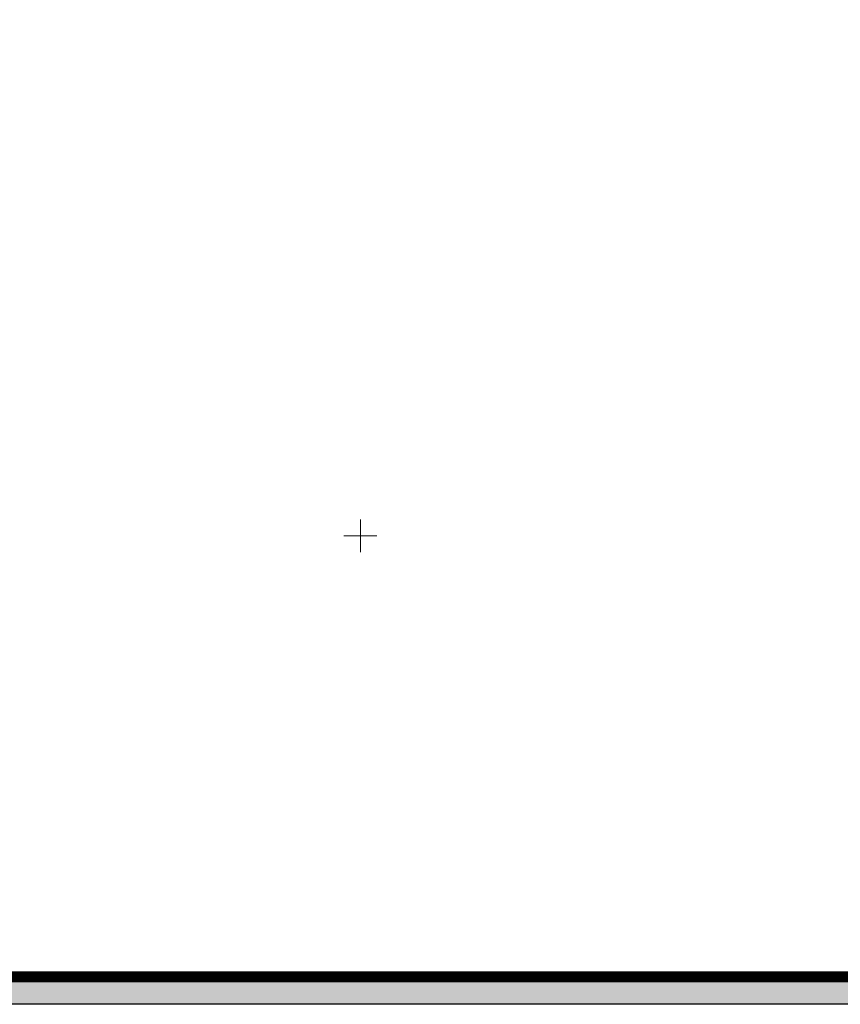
# Model space of a CAD drawing. Extents: x 398198 to 398512, y 4213857 to 4214102.
# Tile 2 of 30: x 398319 to 398394, y 4213857 to 4213947. Entities that reach past the tile are written whole.
import ezdxf

# ---------------------------------------------------------------- set-up
doc = ezdxf.new("R2010")
doc.units = 0
doc.header["$LTSCALE"] = 0.5
doc.header["$MEASUREMENT"] = 0
doc.layers.add('.', color=7, linetype='Continuous', lineweight=15)
doc.layers.add('GEODS_POINT_GRID#_B', color=7, linetype='Continuous', true_color=0x000000)
doc.layers.add('TREE', color=74, linetype='Continuous')

# ---------------------------------------------------------------- blocks, each defined once
blk = doc.blocks.new('CrossCoord_m1')
at = {"layer": 'GEODS_POINT_GRID#_B', "color": 3, "lineweight": 20, "true_color": 0x00ff00, "flags": 128}
for points in [[(0, 3), (0, -3)], [(-3, 0), (3, 0)]]:
    blk.add_lwpolyline(points, dxfattribs=at)
blk = doc.blocks.new('wdqwqwwq')
at = {"layer": 'GEODS_POINT_GRID#_B', "color": 3, "true_color": 0x00ff00, "xscale": 0.5, "yscale": 0.5, "zscale": 0.5}
blk.add_blockref('CrossCoord_m1', (398350, 4213900), dxfattribs=at)

msp = doc.modelspace()

# ---------------------------------------------------------------- hatches: boundary and pattern name
at = {"layer": 'TREE', "lineweight": 0}
h = msp.add_hatch(dxfattribs=at)
h.set_pattern_fill('CROSS', color=256, scale=1.2, angle=12.94968)
h.set_pattern_definition([(12.949675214, (0, 0), (0.225141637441, 0.359598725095), [0.15, -0.45]), (102.949675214, (0.0899, -0.0563), (-0.359598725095, 0.225141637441), [0.15, -0.45])])
edge = h.paths.add_edge_path()
edge.add_line((398301.676, 4213945.281), (398308.634, 4213942.642))
edge.add_line((398308.634, 4213942.642), (398311.73, 4213950.3))
edge.add_line((398311.73, 4213950.3), (398314.41, 4213956.93))
edge.add_line((398314.41, 4213956.93), (398323.68, 4213978.89))
edge.add_line((398323.68, 4213978.89), (398345.588, 4213969.642))
edge.add_line((398345.588, 4213969.642), (398346.139, 4213970.951))
edge.add_line((398346.139, 4213970.951), (398341.222, 4213972.817))
edge.add_line((398341.222, 4213972.817), (398341.754, 4213974.219))
edge.add_line((398341.754, 4213974.219), (398314.572, 4213984.532))
edge.add_arc((398313.862, 4213982.662), 2, 69.22381, 159.22381)
edge.add_line((398311.992, 4213983.371), (398306.537, 4213968.993))
edge.add_arc((398308.407, 4213968.283), 2, 159.22381, 249.22381)
edge.add_line((398307.698, 4213966.413), (398315.042, 4213963.627))
edge.add_line((398315.042, 4213963.627), (398310.431, 4213951.529))
edge.add_line((398310.431, 4213951.529), (398304.848, 4213953.646))
edge.add_line((398304.848, 4213953.646), (398301.676, 4213945.281))

# ---------------------------------------------------------------- next in the draw order: block references
at = {"linetype": 'Continuous'}
msp.add_blockref('wdqwqwwq', (0, 0), dxfattribs=at)

# ---------------------------------------------------------------- next in the draw order: hatches: boundary and pattern name
at = {"layer": '.', "linetype": 'Continuous', "lineweight": 35, "true_color": 0xffffff}
h = msp.add_hatch(color=7, dxfattribs=at)
h.dxf.hatch_style = 1
h.paths.add_polyline_path([(398214.889, 4214067.264), (398511.889, 4214067.264), (398511.889, 4213857.264), (398214.889, 4213857.264)])
h.paths.add_polyline_path([(398224.889, 4214064.764), (398509.389, 4214064.764), (398509.389, 4213859.764), (398224.889, 4213859.764)], flags=16)

# ---------------------------------------------------------------- next in the draw order: linework, layer by layer
msp.add_lwpolyline([(398214.889, 4214067.264), (398511.889, 4214067.264), (398511.889, 4213857.264), (398214.889, 4213857.264)], close=True)
at = {"const_width": 1}
msp.add_lwpolyline([(398224.889, 4214064.764), (398509.389, 4214064.764), (398509.389, 4213859.764), (398224.889, 4213859.764)], close=True, dxfattribs=at)

doc.saveas('drawing.dxf')
